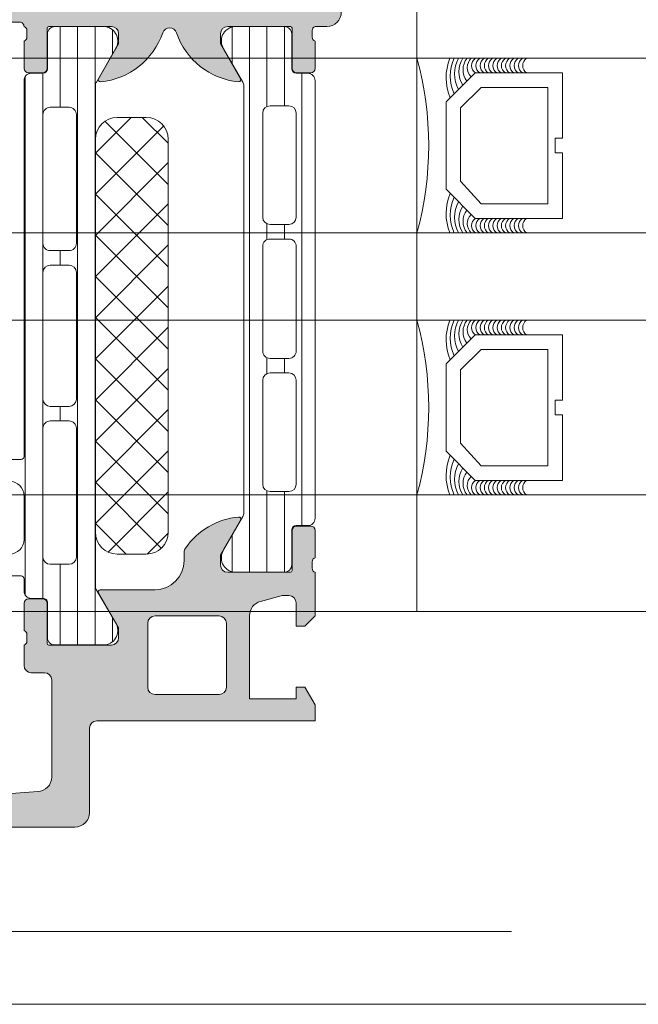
# Model space of a CAD drawing. Header units: millimetres. Extents: x 213386 to 506888, y 183055 to 450952.
# Tile 37 of 256: x 375003 to 375046, y 284292 to 284360. Entities that reach past the tile are written whole.
import ezdxf

# ---------------------------------------------------------------- set-up
doc = ezdxf.new("R2010")
doc.units = ezdxf.units.MM
doc.linetypes.add('ČÁRKOVANÁ', pattern=[19.049999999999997, 12.7, -6.35])
doc.layers.add('FASÁDA DETAILNÍ', color=255, linetype='Continuous', lineweight=0)

msp = doc.modelspace()

# ---------------------------------------------------------------- hatches: boundary and pattern name
at = {"layer": 'FASÁDA DETAILNÍ'}
h = msp.add_hatch(color=256, dxfattribs=at)
edge = h.paths.add_edge_path()
edge.add_arc((375021.9434573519, 284359.2163388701), 0.120000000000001, 360.0000000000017, 450.00000000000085, ccw=False)
edge.add_line((375022.0634573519, 284359.2163388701), (375022.0634573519, 284356.4563408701))
edge.add_arc((375022.3634573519, 284356.4563408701), 0.3000000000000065, 540, 629.9999999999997)
edge.add_line((375022.3634573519, 284356.1563408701), (375023.343431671, 284356.1563408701))
edge.add_arc((375023.343431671, 284356.4563408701), 0.3000000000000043, 269.9999999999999, 360)
edge.add_line((375023.643431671, 284356.4563408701), (375023.643431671, 284358.3363518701))
edge.add_arc((375023.7222987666, 284358.6038952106), 0.2789255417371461, 178.8371299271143, 253.5754054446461, ccw=False)
edge.add_line((375023.443430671, 284358.6095558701), (375023.443430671, 284359.06314987))
edge.add_arc((375023.7222681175, 284359.068818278), 0.2788950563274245, 106.41987641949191, 181.1645893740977, ccw=False)
edge.add_line((375023.643431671, 284359.3363388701), (375024.4436063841, 284359.3363388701))
edge.add_arc((375024.4436063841, 284360.3363388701), 0.9999999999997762, 269.9999999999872, 359.9999999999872)
edge.add_line((375025.4436063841, 284360.3363388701), (375025.4436063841, 284363.8363462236))
edge.add_arc((375024.443586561, 284363.8363264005), 1.000019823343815, 360.001135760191, 449.9988642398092)
edge.add_line((375024.4436063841, 284364.8363462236), (375023.9436063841, 284364.8363462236))
edge.add_line((375023.9436063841, 284364.8363462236), (375023.9436063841, 284362.3363462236))
edge.add_arc((375022.9435609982, 284362.3363916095), 1.000045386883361, 270.0026002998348, 359.9973997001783, ccw=False)
edge.add_line((375022.9436063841, 284361.3363462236), (375021.6435880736, 284361.3363462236))
edge.add_arc((375021.6436405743, 284362.3363987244), 1.000052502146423, 180.0030079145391, 269.9969920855, ccw=False)
edge.add_line((375020.6435880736, 284362.3363462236), (375020.6435880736, 284369.3363462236))
edge.add_arc((375021.1687098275, 284369.8363462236), 0.7250881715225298, 136.4038161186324, 223.5961838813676, ccw=False)
edge.add_line((375020.6435880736, 284370.3363462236), (375020.6435880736, 284376.3704343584))
edge.add_arc((375021.6436405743, 284376.3703818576), 1.000052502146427, 450.0030079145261, 539.9969920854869, ccw=False)
edge.add_line((375021.6435880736, 284377.3704343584), (375022.9436063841, 284377.3704343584))
edge.add_arc((375022.9435609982, 284376.3703889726), 1.000045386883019, 360.00260029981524, 449.9973997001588, ccw=False)
edge.add_line((375023.9436063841, 284376.3704343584), (375023.9436063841, 284374.8363462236))
edge.add_line((375023.9436063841, 284374.8363462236), (375024.5436124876, 284374.8363462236))
edge.add_line((375024.5436124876, 284374.8363462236), (375025.6435880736, 284375.9363523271))
edge.add_line((375025.6435880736, 284375.9363523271), (375025.6435880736, 284379.3363462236))
edge.add_line((375025.6435880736, 284379.3363462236), (374998.6436872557, 284379.3363462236))
edge.add_line((374998.6436872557, 284379.3363462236), (374998.6436872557, 284375.9363523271))
edge.add_line((374998.6436872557, 284375.9363523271), (374999.7436628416, 284374.8363462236))
edge.add_line((374999.7436628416, 284374.8363462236), (375000.3436689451, 284374.8363462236))
edge.add_line((375000.3436689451, 284374.8363462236), (375000.3436689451, 284376.3704343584))
edge.add_arc((375001.343714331, 284376.3703889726), 1.000045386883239, 450.0026002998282, 539.9973997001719, ccw=False)
edge.add_line((375001.3436689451, 284377.3704343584), (375002.6436872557, 284377.3704343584))
edge.add_arc((375002.6436347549, 284376.3703818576), 1.000052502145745, 360.00300791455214, 449.99699208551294, ccw=False)
edge.add_line((375003.6436872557, 284376.3704343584), (375003.6436872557, 284370.3363462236))
edge.add_arc((375003.1185655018, 284369.8363462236), 0.7250881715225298, 316.40381611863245, 403.59618388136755, ccw=False)
edge.add_line((375003.6436872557, 284369.3363462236), (375003.6436872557, 284362.3363462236))
edge.add_arc((375002.6436347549, 284362.3363987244), 1.000052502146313, 270.00300791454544, 359.99699208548, ccw=False)
edge.add_line((375002.6436872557, 284361.3363462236), (375001.3436689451, 284361.3363462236))
edge.add_arc((375001.343714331, 284362.3363916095), 1.000045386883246, 180.0026002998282, 269.9973997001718, ccw=False)
edge.add_line((375000.3436689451, 284362.3363462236), (375000.3436689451, 284364.8363462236))
edge.add_line((375000.3436689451, 284364.8363462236), (374999.8436689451, 284364.8363462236))
edge.add_arc((374999.8436887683, 284363.8363264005), 1.000019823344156, 450.0011357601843, 539.9988642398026)
edge.add_line((374998.8436689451, 284363.8363462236), (374998.8436689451, 284359.3363462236))
edge.add_arc((374999.343658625, 284359.3363359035), 0.4999896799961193, 539.9988173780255, 630.0011826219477)
edge.add_line((374999.3436689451, 284358.8363462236), (375000.3436689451, 284358.8363462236))
edge.add_line((375000.3436689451, 284358.8363462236), (375000.3436689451, 284359.6363492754))
edge.add_line((375000.3436689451, 284359.6363492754), (375003.3436842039, 284359.6363492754))
edge.add_arc((375003.343686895, 284359.3363415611), 0.3000077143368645, 359.99948607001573, 450.0005139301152, ccw=False)
edge.add_arc((375003.5648581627, 284359.068818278), 0.2788950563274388, 358.83541062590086, 433.58012358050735, ccw=False)
edge.add_line((375003.8436956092, 284359.0631498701), (375003.8436956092, 284358.6095558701))
edge.add_arc((375003.5648275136, 284358.6038952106), 0.2789255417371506, 286.4245945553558, 361.1628700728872, ccw=False)
edge.add_line((375003.6436946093, 284358.3363518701), (375003.6436946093, 284356.4563408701))
edge.add_arc((375003.9436946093, 284356.4563408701), 0.3000000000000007, 539.9999999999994, 629.9999999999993)
edge.add_line((375003.9436946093, 284356.1563408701), (375004.9236689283, 284356.1563408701))
edge.add_arc((375004.9236689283, 284356.4563408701), 0.3000000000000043, 270, 360)
edge.add_line((375005.2236689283, 284356.4563408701), (375005.2236689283, 284359.2163388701))
edge.add_arc((375005.3436689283, 284359.2163388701), 0.1200000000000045, 450, 539.9999999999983, ccw=False)
edge.add_line((375005.3436689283, 284359.3363388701), (375009.6436946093, 284359.3363388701))
edge.add_arc((375009.6436946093, 284358.8363388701), 0.4999999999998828, 360.000000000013, 450.0000000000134, ccw=False)
edge.add_line((375010.1436946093, 284358.8363388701), (375010.1436946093, 284358.13633887))
edge.add_line((375010.1436946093, 284358.13633887), (375008.7621991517, 284355.743518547))
edge.add_arc((375008.8818143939, 284355.6744586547), 0.1381197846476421, 509.9999999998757, 637.702437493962)
edge.add_arc((375008.4341960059, 284360.5158098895), 4.999999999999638, 275.3492280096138, 341.2905992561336)
edge.add_arc((375013.6435631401, 284358.7515836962), 0.5000000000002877, 378.7094007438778, 521.2905992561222, ccw=False)
edge.add_arc((375018.8529302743, 284360.5158098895), 4.999999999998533, 198.7094007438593, 264.6507719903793)
edge.add_arc((375018.4053118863, 284355.6744586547), 0.1381197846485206, 262.2975625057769, 389.9999999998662)
edge.add_line((375018.5249271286, 284355.743518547), (375017.143431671, 284358.13633887))
edge.add_line((375017.143431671, 284358.13633887), (375017.143431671, 284358.8363388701))
edge.add_arc((375017.643431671, 284358.8363388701), 0.5000000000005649, 449.9999999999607, 539.9999999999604, ccw=False)
edge.add_line((375017.643431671, 284359.3363388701), (375021.9434573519, 284359.3363388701))
edge = h.paths.add_edge_path(flags=16)
edge.add_arc((375006.6436796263, 284377.2363401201), 0.5, 450, 540, ccw=False)
edge.add_line((375006.6436796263, 284377.7363401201), (375018.6435880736, 284377.7363401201))
edge.add_arc((375018.6435880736, 284377.2363401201), 0.5, 360, 450, ccw=False)
edge.add_line((375019.1435880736, 284377.2363401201), (375019.1435880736, 284361.5363584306))
edge.add_arc((375018.6435880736, 284361.5363584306), 0.5, 270, 360, ccw=False)
edge.add_line((375018.6435880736, 284361.0363584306), (375006.6436796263, 284361.0363584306))
edge.add_arc((375006.6436796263, 284361.5363584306), 0.5, 180, 270, ccw=False)
edge.add_line((375006.1436796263, 284361.5363584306), (375006.1436796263, 284363.0363584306))
edge.add_line((375006.1436796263, 284363.0363584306), (375005.6436796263, 284363.0363584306))
edge.add_arc((375005.6436796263, 284363.5363584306), 0.5000000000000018, 180.0000000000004, 270, ccw=False)
edge.add_line((375005.1436796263, 284363.5363584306), (375005.1436796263, 284375.2363401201))
edge.add_arc((375005.6436796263, 284375.2363401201), 0.5, 450, 539.9999999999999, ccw=False)
edge.add_line((375005.6436796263, 284375.7363401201), (375006.1436796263, 284375.7363401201))
edge.add_line((375006.1436796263, 284375.7363401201), (375006.1436796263, 284377.2363401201))
h = msp.add_hatch(dxfattribs=at)
h.set_pattern_fill('LINIE', color=256, scale=1.2, angle=90, style=0)
h.set_pattern_definition([(90, (375022.9265501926, 284316.2117331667), (-1.2, 7.347638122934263e-17), [])])
edge = h.paths.add_edge_path()
edge.add_arc((375004.9527777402, 284319.7464295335), 0.2999999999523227, 359.9979246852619, 449.9979247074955)
edge.add_line((375004.9527886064, 284320.0464295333), (375004.1424572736, 284320.0464581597))
edge.add_arc((375004.1424727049, 284320.5464554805), 0.499997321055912, 179.9976177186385, 269.99823168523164, ccw=False)
edge.add_line((375003.6424753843, 284320.5464762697), (375003.6411548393, 284321.3875485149))
edge.add_arc((375003.4411548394, 284321.3875485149), 0.1999999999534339, 0, 90.00000001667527)
edge.add_line((375003.4411548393, 284321.5875485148), (374999.3411548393, 284321.5875485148))
edge.add_arc((374999.3411548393, 284322.0875485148), 0.5, 180, 270, ccw=False)
edge.add_line((374998.8411548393, 284322.0875485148), (374998.8411548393, 284322.9182977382))
edge.add_arc((374999.8411548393, 284322.9182977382), 1.000000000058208, 105.00000000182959, 180, ccw=False)
edge.add_line((374999.5823357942, 284323.8842235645), (375000.3411548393, 284324.0875485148))
edge.add_line((375000.3411548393, 284324.0875485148), (375000.3411548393, 284323.0875485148))
edge.add_line((375000.3411548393, 284323.0875485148), (375002.6411548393, 284323.0875485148))
edge.add_arc((375002.6394455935, 284324.091674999), 1.004127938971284, 270.0975300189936, 359.7659122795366)
edge.add_line((375003.643565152, 284324.0875725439), (375003.643565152, 284327.087450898))
edge.add_arc((375002.6394458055, 284327.0834225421), 1.004127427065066, 0.2298596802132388, 89.9024820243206)
edge.add_line((375002.6411548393, 284328.0875485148), (375000.3411548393, 284328.0875485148))
edge.add_line((375000.3411548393, 284328.0875485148), (375000.3411548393, 284327.0875485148))
edge.add_line((375000.3411548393, 284327.0875485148), (374999.5823357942, 284327.2908734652))
edge.add_arc((374999.8411548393, 284328.2567992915), 1.000000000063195, 180.0000000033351, 254.99999999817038, ccw=False)
edge.add_line((374998.8411548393, 284328.2567992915), (374998.8411548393, 284329.0875485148))
edge.add_arc((374999.3411548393, 284329.0875485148), 0.5, 90, 180, ccw=False)
edge.add_line((374999.3411548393, 284329.5875485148), (375003.4411548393, 284329.5875485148))
edge.add_arc((375003.4394262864, 284329.7917216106), 0.2041804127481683, 270.4850610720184, 358.844131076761)
edge.add_line((375003.643565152, 284329.7876028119), (375003.6435880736, 284355.6289696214))
edge.add_arc((375004.1435853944, 284355.6289541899), 0.4999973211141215, 89.99761771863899, 179.9982316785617, ccw=False)
edge.add_line((375004.1436061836, 284356.1289515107), (375004.9539375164, 284356.1289228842))
edge.add_arc((375004.9539483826, 284356.428922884), 0.3000000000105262, 269.9979247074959, 359.997924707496)
edge.add_line((375005.2539483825, 284356.4289120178), (375005.2537033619, 284358.8289104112))
edge.add_arc((375005.7536993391, 284358.8288949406), 0.4999959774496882, 89.99762222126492, 179.9982271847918, ccw=False)
edge.add_line((375005.753720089, 284359.3288909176), (375009.2302615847, 284359.3287642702))
edge.add_arc((375009.0879150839, 284358.3389513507), 0.9999960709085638, -32.72909139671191, 81.81631665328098, ccw=False)
edge.add_line((375009.9291481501, 284357.798285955), (375008.6105957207, 284355.5146768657))
edge.add_arc((375009.0435993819, 284355.2646612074), 0.4999999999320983, 149.9979280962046, 179.9978647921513)
edge.add_line((375008.5435993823, 284355.2646798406), (375008.5425130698, 284320.9104110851))
edge.add_arc((375009.0425130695, 284320.9103934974), 0.500000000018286, 179.9979846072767, 209.9979213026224)
edge.add_line((375008.6094912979, 284320.6604092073), (375009.9278782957, 284318.3767046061))
edge.add_arc((375009.086606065, 284317.836100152), 0.9999960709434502, -81.82046724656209, 32.72494080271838, ccw=False)
edge.add_line((375009.2288808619, 284316.8462769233), (375005.7523393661, 284316.8464035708))
edge.add_arc((375005.7523548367, 284317.346399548), 0.4999959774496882, 179.9976222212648, 269.99822718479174, ccw=False)
edge.add_line((375005.2523588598, 284317.3464202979), (375005.25277774, 284319.7464186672))
edge = h.paths.add_edge_path(flags=16)
edge.add_line((375005.4430533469, 284343.9375422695), (375006.7430474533, 284343.9375422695))
edge.add_arc((375006.7430510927, 284344.4375386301), 0.4999963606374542, 269.9995829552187, 360.0004170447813)
edge.add_line((375007.2430474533, 284344.4375422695), (375007.2430474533, 284353.287536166))
edge.add_arc((375006.7430510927, 284353.2875398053), 0.4999963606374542, 359.9995829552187, 450.0004170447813)
edge.add_line((375006.7430474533, 284353.787536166), (375005.4430533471, 284353.787536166))
edge.add_arc((375005.4430367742, 284353.2875361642), 0.500000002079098, 89.99810088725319, 179.9999997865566)
edge.add_line((375004.9430367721, 284353.287536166), (375004.9430367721, 284344.4375422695))
edge.add_arc((375005.4430367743, 284344.4375422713), 0.5000000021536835, 180.0000002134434, 270.0018990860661)
edge = h.paths.add_edge_path(flags=16)
edge.add_arc((375005.4430367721, 284333.7375361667), 0.5, 180, 270)
edge.add_line((375005.4430367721, 284333.2375361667), (375006.7430474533, 284333.2375361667))
edge.add_arc((375006.7430474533, 284333.7375361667), 0.5, 270, 360)
edge.add_line((375007.2430474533, 284333.7375361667), (375007.2430474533, 284342.4375422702))
edge.add_arc((375006.7430474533, 284342.4375422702), 0.4999999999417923, 0, 90)
edge.add_line((375006.7430474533, 284342.9375422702), (375005.4430367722, 284342.9375422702))
edge.add_arc((375005.4430367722, 284342.4375422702), 0.5, 90, 180)
edge.add_line((375004.9430367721, 284342.4375422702), (375004.9430367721, 284333.7375361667))
edge = h.paths.add_edge_path(flags=16)
edge.add_arc((375006.7430510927, 284331.7375398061), 0.4999963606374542, 359.9995829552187, 450.0004170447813)
edge.add_line((375006.7430474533, 284332.2375361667), (375005.4430533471, 284332.2375361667))
edge.add_arc((375005.4430367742, 284331.7375361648), 0.5000000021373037, 89.99810089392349, 179.9999997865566)
edge.add_line((375004.9430367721, 284331.7375361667), (375004.9430367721, 284322.8875270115))
edge.add_arc((375005.4430215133, 284322.8875270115), 0.4999847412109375, 180, 270)
edge.add_line((375005.4430215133, 284322.3875422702), (375006.7430321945, 284322.3875422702))
edge.add_arc((375006.7430321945, 284322.887557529), 0.5000152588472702, 270, 360)
edge.add_line((375007.2430474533, 284322.887557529), (375007.2430474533, 284331.7375361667))
h = msp.add_hatch(dxfattribs=at)
h.set_pattern_fill('_USER', color=256, scale=1.2, angle=90, style=0, pattern_type=0)
h.set_pattern_definition([(90, (393553.1330540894, 283048.1544064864), (-1.2, 7.347638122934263e-17), [])])
edge = h.paths.add_edge_path()
edge.add_line((375018.6765762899, 284325.6604560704), (375017.3581065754, 284323.3767992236))
edge.add_arc((375018.1993592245, 284322.8361642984), 0.9999960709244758, 507.2729839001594, 621.8183919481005)
edge.add_line((375018.0570485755, 284321.8463462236), (375021.5335900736, 284321.8463462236))
edge.add_arc((375021.5335927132, 284322.3463422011), 0.4999959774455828, 269.9996975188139, 360.0003024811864)
edge.add_line((375022.0335886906, 284322.3463448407), (375022.0332567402, 284324.7463432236))
edge.add_arc((375022.3332567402, 284324.7463432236), 0.3000000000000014, 450, 539.9999999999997, ccw=False)
edge.add_line((375022.3332567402, 284325.0463432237), (375023.1435880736, 284325.0463432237))
edge.add_arc((375023.1435907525, 284325.5463405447), 0.4999973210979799, 269.999693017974, 360.0003069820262)
edge.add_line((375023.6435880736, 284325.5463432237), (375023.6435880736, 284355.6288175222))
edge.add_arc((375023.1435907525, 284355.6288202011), 0.4999973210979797, 359.9996930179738, 450.0003069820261)
edge.add_line((375023.1435880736, 284356.1288175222), (375022.3332567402, 284356.1288175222))
edge.add_arc((375022.3332567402, 284356.4288175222), 0.3000000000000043, 180, 269.99999999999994, ccw=False)
edge.add_line((375022.0332567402, 284356.4288175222), (375022.0335886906, 284358.8288159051))
edge.add_arc((375021.5335927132, 284358.8288185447), 0.4999959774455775, 359.9996975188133, 450.0003024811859)
edge.add_line((375021.5335900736, 284359.3288145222), (375018.0570485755, 284359.3288145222))
edge.add_arc((375018.1993592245, 284358.3389964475), 0.9999960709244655, 458.1816080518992, 572.7270160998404)
edge.add_line((375017.3581065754, 284357.7983615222), (375018.6765762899, 284355.5147046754))
edge.add_arc((375018.2435635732, 284355.2647047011), 0.5000000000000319, 360.000059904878, 389.9999965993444, ccw=False)
edge.add_line((375018.7435635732, 284355.2647052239), (375018.7435635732, 284325.9104555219))
edge.add_arc((375018.2435635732, 284325.9104560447), 0.5000000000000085, 330.0000034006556, 359.9999400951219, ccw=False)
edge = h.paths.add_edge_path(flags=16)
edge.add_line((375020.0435743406, 284346.23717325), (375020.0435895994, 284353.3871976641))
edge.add_arc((375020.5436331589, 284353.3871541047), 0.5000435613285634, 450.0049911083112, 539.9950088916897, ccw=False)
edge.add_line((375020.5435895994, 284353.8871976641), (375021.8435983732, 284353.8871976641))
edge.add_arc((375021.8435707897, 284353.3871853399), 0.5000123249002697, 360.00141220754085, 449.9968392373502, ccw=False)
edge.add_line((375022.3435831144, 284353.3871976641), (375022.3435831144, 284346.23717325))
edge.add_arc((375021.843539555, 284346.2372168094), 0.5000435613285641, 270.0049911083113, 359.9950088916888, ccw=False)
edge.add_line((375021.8435831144, 284345.73717325), (375020.5435743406, 284345.73717325))
edge.add_arc((375020.5436179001, 284346.2372168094), 0.5000435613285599, 180.0049911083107, 269.9950088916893, ccw=False)
edge = h.paths.add_edge_path(flags=16)
edge.add_line((375020.0435743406, 284327.8871737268), (375020.0435743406, 284335.0371995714))
edge.add_arc((375020.5436179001, 284335.037156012), 0.5000435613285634, 450.0049911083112, 539.9950088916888, ccw=False)
edge.add_line((375020.5435743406, 284335.5371995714), (375021.8435831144, 284335.5371995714))
edge.add_arc((375021.843539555, 284335.037156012), 0.5000435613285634, 360.0049911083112, 449.9950088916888, ccw=False)
edge.add_line((375022.3435831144, 284335.0371995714), (375022.3435831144, 284327.8871737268))
edge.add_arc((375021.843539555, 284327.8872172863), 0.5000435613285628, 270.00499110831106, 359.99500889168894, ccw=False)
edge.add_line((375021.8435831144, 284327.3871737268), (375020.5435743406, 284327.3871737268))
edge.add_arc((375020.5436179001, 284327.8872172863), 0.5000435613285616, 180.004991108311, 269.99500889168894, ccw=False)
edge = h.paths.add_edge_path(flags=16)
edge.add_line((375020.0435743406, 284337.0371995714), (375020.0435743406, 284344.2371732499))
edge.add_arc((375020.5435235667, 284344.2372240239), 0.4999492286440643, 89.99418114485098, 180.0058188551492, ccw=False)
edge.add_line((375020.5435743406, 284344.73717325), (375021.8435831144, 284344.73717325))
edge.add_arc((375021.8436338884, 284344.2372240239), 0.4999492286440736, 359.9941811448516, 450.00581885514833, ccw=False)
edge.add_line((375022.3435831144, 284344.23717325), (375022.3435831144, 284337.0371995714))
edge.add_arc((375021.8436338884, 284337.0371487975), 0.4999492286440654, 269.99418114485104, 360.005818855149, ccw=False)
edge.add_line((375021.8435831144, 284336.5371995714), (375020.5435743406, 284336.5371995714))
edge.add_arc((375020.5435235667, 284337.0371487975), 0.4999492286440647, 179.994181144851, 270.005818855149, ccw=False)
h = msp.add_hatch(dxfattribs=at)
h.set_pattern_fill('NETZ', color=256, scale=2, angle=45, style=0)
h.set_pattern_definition([(45, (393553.1330540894, 283048.1544064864), (-1.414213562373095, 1.414213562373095), []), (135, (393553.1330540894, 283048.1544064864), (-1.414213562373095, -1.414213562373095), [])])
h.paths.add_polyline_path([(375013.5443228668, 284324.5874228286, -0.4142135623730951), (375012.0443228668, 284323.0874228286), (375010.0443228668, 284323.0874228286, -0.4142135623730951), (375008.5443228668, 284324.5874228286), (375008.5443228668, 284351.5874228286, -0.4142135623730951), (375010.0443228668, 284353.0874228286), (375012.0443228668, 284353.0874228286, -0.4142135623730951), (375013.5443228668, 284351.5874228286)])
h = msp.add_hatch(color=256, dxfattribs=at)
edge = h.paths.add_edge_path()
edge.add_arc((374958.6436555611, 284304.8364137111), 0.5000674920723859, 180.0077324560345, 269.9922675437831, ccw=False)
edge.add_line((374958.1435880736, 284304.8363462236), (374958.1435880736, 284308.8363462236))
edge.add_arc((374958.6436555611, 284308.8362787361), 0.5000674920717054, 450.00773245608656, 539.9922675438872, ccw=False)
edge.add_line((374958.6435880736, 284309.3363462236), (374959.9436369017, 284309.3363462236))
edge.add_arc((374959.9436000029, 284308.8363093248), 0.5000369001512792, 360.00422797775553, 449.99577202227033, ccw=False)
edge.add_line((374960.4436369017, 284308.8363462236), (374960.4436369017, 284308.3363462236))
edge.add_line((374960.4436369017, 284308.3363462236), (374959.4436369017, 284308.3363462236))
edge.add_line((374959.4436369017, 284308.3363462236), (374959.4436369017, 284306.8363462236))
edge.add_arc((374960.443599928, 284306.83630925), 0.9999630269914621, 539.9978814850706, 630.0021185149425)
edge.add_line((374960.4436369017, 284305.8363462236), (374964.4436369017, 284305.8363462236))
edge.add_arc((374964.4435600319, 284306.8364230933), 1.000076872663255, 270.0044039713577, 359.9955960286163)
edge.add_line((374965.4436369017, 284306.8363462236), (374965.4436369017, 284308.3363462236))
edge.add_line((374965.4436369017, 284308.3363462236), (374964.4436369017, 284308.3363462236))
edge.add_line((374964.4436369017, 284308.3363462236), (374964.4436369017, 284308.8363462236))
edge.add_arc((374964.9435794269, 284308.8364036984), 0.4999425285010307, 89.9934131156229, 180.0065868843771, ccw=False)
edge.add_line((374964.9436369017, 284309.3363462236), (374967.7436246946, 284309.3363462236))
edge.add_arc((374967.7436246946, 284308.8363462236), 0.5000000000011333, 360.0000000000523, 450.0000000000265, ccw=False)
edge.add_line((374968.2436246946, 284308.8363462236), (374968.2436246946, 284308.6363462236))
edge.add_arc((374967.7436246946, 284308.6363462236), 0.5000000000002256, 269.99999999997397, 359.99999999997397, ccw=False)
edge.add_line((374967.7436246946, 284308.1363462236), (374967.2436246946, 284308.1363462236))
edge.add_arc((374967.2436597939, 284307.6363111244), 0.500035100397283, 450.0040217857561, 539.9959782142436)
edge.add_line((374966.7436246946, 284307.6363462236), (374966.7436246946, 284306.8363431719))
edge.add_arc((374967.2436412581, 284306.8363597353), 0.5000165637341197, 180.0018979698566, 269.9981020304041)
edge.add_line((374967.2436246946, 284306.3363431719), (374998.5436185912, 284306.3363431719))
edge.add_line((374998.5436185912, 284306.3363431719), (375004.5820762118, 284306.7687398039))
edge.add_arc((375004.5436201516, 284307.7679594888), 0.9999594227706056, 272.2040028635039, 359.9999999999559)
edge.add_line((375005.5435795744, 284307.7679594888), (375005.5435795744, 284314.4364116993))
edge.add_arc((375005.0435795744, 284314.4364116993), 0.5000000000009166, 360.0000000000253, 449.9999999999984)
edge.add_line((375005.0435795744, 284314.9364116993), (375004.1435795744, 284314.9364116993))
edge.add_arc((375004.1435795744, 284315.4364116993), 0.5000000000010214, 180.0000000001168, 270.0000000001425, ccw=False)
edge.add_line((375003.6435795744, 284315.4364116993), (375003.6435795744, 284316.8364132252))
edge.add_arc((375003.5647431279, 284317.1039338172), 0.278895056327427, 286.4198764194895, 361.1645893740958)
edge.add_line((375003.8435805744, 284317.1096022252), (375003.8435805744, 284317.5631962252))
edge.add_arc((375003.5647124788, 284317.5688568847), 0.2789255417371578, 358.8371299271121, 433.5754054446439)
edge.add_line((375003.6435795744, 284317.8364002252), (375003.6435795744, 284319.7164112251))
edge.add_arc((375003.9435795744, 284319.7164112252), 0.3000000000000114, 450.00000000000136, 540, ccw=False)
edge.add_line((375003.9435795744, 284320.0164112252), (375004.9235538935, 284320.0164112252))
edge.add_arc((375004.9235538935, 284319.7164112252), 0.2999999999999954, 360.0000000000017, 450.00000000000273, ccw=False)
edge.add_line((375005.2235538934, 284319.7164112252), (375005.2235538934, 284316.9564132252))
edge.add_arc((375005.3435538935, 284316.9564132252), 0.1200000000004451, 539.9999999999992, 630)
edge.add_line((375005.3435538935, 284316.8364132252), (375009.6435795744, 284316.8364132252))
edge.add_arc((375009.6435795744, 284317.3364132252), 0.5000000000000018, 269.9999999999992, 359.9999999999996)
edge.add_line((375010.1435795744, 284317.3364132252), (375010.1435795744, 284318.0364132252))
edge.add_line((375010.1435795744, 284318.0364132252), (375008.7620841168, 284320.4292335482))
edge.add_arc((375008.881699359, 284320.4982934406), 0.1381197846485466, 89.99999999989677, 209.9999999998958, ccw=False)
edge.add_line((375008.881699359, 284320.6364132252), (375012.6435795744, 284320.6364132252))
edge.add_arc((375012.6435795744, 284322.6364132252), 1.999999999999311, 270.0000000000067, 360.0000000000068)
edge.add_line((375014.6435795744, 284322.6364132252), (375014.6435795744, 284323.204408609))
edge.add_arc((375015.1435795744, 284323.204408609), 0.5000000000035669, 505.5209282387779, 539.9999999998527, ccw=False)
edge.add_arc((375018.8530781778, 284320.656935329), 4.999999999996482, 455.34922800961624, 505.5209282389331, ccw=False)
edge.add_arc((375018.4054597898, 284325.4982865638), 0.1381197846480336, 330.00000000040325, 457.70243749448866, ccw=False)
edge.add_line((375018.525075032, 284325.4292266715), (375017.1435795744, 284323.0364063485))
edge.add_line((375017.1435795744, 284323.0364063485), (375017.1435795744, 284322.3364063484))
edge.add_arc((375017.6435795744, 284322.3364063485), 0.5, 540, 630)
edge.add_line((375017.6435795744, 284321.8364063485), (375021.9436052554, 284321.8364063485))
edge.add_arc((375021.9436052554, 284321.9564063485), 0.1199999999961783, 270, 359.9999999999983)
edge.add_line((375022.0636052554, 284321.9564063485), (375022.0636052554, 284324.7164043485))
edge.add_arc((375022.3636052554, 284324.7164043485), 0.2999999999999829, 90, 180.0000000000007, ccw=False)
edge.add_line((375022.3636052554, 284325.0164043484), (375023.3435795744, 284325.0164043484))
edge.add_arc((375023.3435795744, 284324.7164043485), 0.300000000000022, 360.00000000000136, 450, ccw=False)
edge.add_line((375023.6435795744, 284324.7164043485), (375023.6435795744, 284322.8363933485))
edge.add_arc((375023.7224466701, 284322.568850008), 0.2789255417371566, 466.424594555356, 541.1628700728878)
edge.add_line((375023.4435785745, 284322.5631893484), (375023.4435785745, 284322.1095953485))
edge.add_arc((375023.7224160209, 284322.1039269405), 0.2788950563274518, 538.8354106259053, 613.5801235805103)
edge.add_line((375023.6435795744, 284321.8364063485), (375023.6435795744, 284318.8363478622))
edge.add_line((375023.6435795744, 284318.8363478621), (375022.943507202, 284318.1362449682))
edge.add_line((375022.943507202, 284318.1362449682), (375022.3435010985, 284318.1362449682))
edge.add_line((375022.3435010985, 284318.1362449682), (375022.3435010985, 284319.7362510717))
edge.add_arc((375021.8434916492, 284319.7362416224), 0.5000094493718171, 360.0010827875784, 449.9989172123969)
edge.add_line((375021.8435010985, 284320.2362510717), (375021.4480730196, 284320.2362510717))
edge.add_arc((375021.4480730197, 284319.7362510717), 0.5000000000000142, 450.0000000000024, 465.0000000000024)
edge.add_line((375021.3186634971, 284320.2192139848), (375019.884776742, 284319.8350051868))
edge.add_arc((375020.1435957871, 284318.8690793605), 1.000000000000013, 465.0000000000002, 540.0000000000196)
edge.add_line((375019.1435957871, 284318.8690793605), (375019.1435957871, 284313.1362571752))
edge.add_line((375019.1435957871, 284313.1362571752), (375022.3435010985, 284313.1362571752))
edge.add_line((375022.3435010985, 284313.1362571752), (375022.3435010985, 284313.9362449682))
edge.add_line((375022.3435010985, 284313.9362449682), (375022.943507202, 284313.9362449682))
edge.add_line((375022.943507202, 284313.9362449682), (375023.6434888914, 284312.7238121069))
edge.add_line((375023.6434888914, 284312.7238121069), (375023.6434888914, 284311.6362571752))
edge.add_line((375023.6434888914, 284311.6362571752), (375008.6435795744, 284311.6362571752))
edge.add_arc((375008.6435795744, 284311.1362571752), 0.5000000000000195, 449.9999999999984, 540.0000000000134)
edge.add_line((375008.1435795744, 284311.1362571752), (375008.1435795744, 284305.3363462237))
edge.add_arc((375007.1435795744, 284305.3363462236), 1, 270, 360.00000000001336, ccw=False)
edge.add_line((375007.1435795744, 284304.3363462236), (374958.6435880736, 284304.3363462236))
edge = h.paths.add_edge_path(flags=16)
edge.add_line((375017.5435957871, 284313.9362449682), (375017.5435957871, 284318.3362449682))
edge.add_arc((375017.0435957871, 284318.3362449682), 0.5000000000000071, 360.0000000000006, 449.9999999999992)
edge.add_line((375017.0435957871, 284318.8362449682), (375012.6435957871, 284318.8362449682))
edge.add_arc((375012.6435957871, 284318.3362449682), 0.4999999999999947, 449.9999999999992, 540.0000000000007)
edge.add_line((375012.1435957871, 284318.3362449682), (375012.1435957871, 284313.9362449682))
edge.add_arc((375012.6435957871, 284313.9362449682), 0.5, 540, 630)
edge.add_line((375012.6435957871, 284313.4362449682), (375017.0435957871, 284313.4362449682))
edge.add_arc((375017.0435957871, 284313.9362449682), 0.4999999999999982, 270, 360.0000000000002)

# ---------------------------------------------------------------- linework, layer by layer
for p, q in [((375030.6386962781, 284319.1544343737), (375030.6386962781, 284363.1544343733)), ((375000.3436689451, 284359.6363492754), (375003.3436842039, 284359.6363492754)), ((375003.8436956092, 284359.0631498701), (375003.8436956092, 284358.6095558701)), ((375005.2236689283, 284356.4563408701), (375005.2236689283, 284359.2163388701)), ((375005.3436689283, 284359.3363388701), (375009.6436946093, 284359.3363388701)), ((375010.1436946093, 284358.8363388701), (375010.1436946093, 284358.13633887)), ((375017.143431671, 284358.13633887), (375017.143431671, 284358.8363388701)), ((375017.643431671, 284359.3363388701), (375021.9434573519, 284359.3363388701)), ((375021.5335900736, 284359.3288145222), (375018.0570485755, 284359.3288145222)), ((375022.0332567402, 284356.4288175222), (375022.0335886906, 284358.8288159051)), ((375022.0634573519, 284359.2163388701), (375022.0634573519, 284356.4563408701)), ((375023.443430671, 284358.6095558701), (375023.443430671, 284359.0631498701)), ((375023.643431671, 284359.3363388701), (375024.4436063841, 284359.3363388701)), ((375003.6436946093, 284358.3363518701), (375003.6436946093, 284356.4563408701)), ((375010.1436946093, 284358.13633887), (375008.7621991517, 284355.743518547)), ((375018.5249271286, 284355.743518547), (375017.143431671, 284358.13633887)), ((375023.643431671, 284356.4563408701), (375023.643431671, 284358.3363518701)), ((375017.3581065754, 284357.7983615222), (375018.6765762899, 284355.5147046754)), ((373041.6382373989, 284357.1544343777), (387044.8074328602, 284357.1544343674)), ((373041.6382373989, 284357.1544343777), (393344.8073991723, 284357.1544343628)), ((374963.4690885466, 284357.1544343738), (376922.1383372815, 284357.1544343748)), ((375003.9436946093, 284356.1563408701), (375004.9236689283, 284356.1563408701)), ((375023.1435880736, 284356.1288175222), (375022.3332567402, 284356.1288175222)), ((375022.3634573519, 284356.1563408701), (375023.343431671, 284356.1563408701)), ((375023.6435880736, 284325.5463432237), (375023.6435880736, 284355.6288175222)), ((375018.7435635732, 284355.2647052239), (375018.7435635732, 284325.9104555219)), ((375020.0435743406, 284346.23717325), (375020.0435895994, 284353.3871976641)), ((375020.5435895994, 284353.8871976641), (375021.8435983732, 284353.8871976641)), ((375022.3435831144, 284353.3871976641), (375022.3435831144, 284346.23717325)), ((375021.8435831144, 284345.73717325), (375020.5435743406, 284345.73717325)), ((387044.8074328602, 284345.1544343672), (373041.6382373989, 284345.1544343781)), ((393344.8073991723, 284345.1544343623), (373041.6382373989, 284345.1544343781)), ((376922.1383372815, 284345.1544343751), (374963.4690885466, 284345.1544343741)), ((375020.5435743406, 284344.73717325), (375021.8435831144, 284344.73717325)), ((375020.0435743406, 284337.0371995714), (375020.0435743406, 284344.23717325)), ((375022.3435831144, 284344.23717325), (375022.3435831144, 284337.0371995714)), ((373041.6382373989, 284339.1544488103), (387044.8074328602, 284339.1544138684)), ((373041.6382373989, 284339.1544488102), (393344.8073991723, 284339.1543981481)), ((374963.4690885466, 284339.1544359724), (376881.1381375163, 284339.1544392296)), ((375021.8435831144, 284336.5371995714), (375020.5435743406, 284336.5371995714)), ((375020.0435743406, 284327.8871737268), (375020.0435743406, 284335.0371995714)), ((375020.5435743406, 284335.5371995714), (375021.8435831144, 284335.5371995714)), ((375022.3435831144, 284335.0371995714), (375022.3435831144, 284327.8871737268)), ((387044.8074328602, 284327.1544343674), (373041.6382373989, 284327.1544343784)), ((393344.8073991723, 284327.1544343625), (373041.6382373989, 284327.1544343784)), ((376922.1383372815, 284327.1544343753), (374963.4690885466, 284327.1544343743)), ((375021.8435831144, 284327.3871737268), (375020.5435743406, 284327.3871737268)), ((375018.6765762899, 284325.6604560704), (375017.3581065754, 284323.3767992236)), ((375018.525075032, 284325.4292266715), (375017.1435795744, 284323.0364063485)), ((375022.3332567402, 284325.0463432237), (375023.1435880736, 284325.0463432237)), ((375022.3636052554, 284325.0164043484), (375023.3435795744, 284325.0164043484)), ((375022.0335886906, 284322.3463448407), (375022.0332567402, 284324.7463432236)), ((375022.0636052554, 284321.9564063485), (375022.0636052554, 284324.7164043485)), ((375023.6435795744, 284324.7164043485), (375023.6435795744, 284322.8363933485)), ((375014.6435795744, 284322.6364132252), (375014.6435795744, 284323.204408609)), ((375017.1435795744, 284323.0364063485), (375017.1435795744, 284322.3364063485)), ((375023.4435785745, 284322.5631893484), (375023.4435785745, 284322.1095953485)), ((375017.6435795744, 284321.8364063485), (375021.9436052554, 284321.8364063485)), ((375018.0570485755, 284321.8463462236), (375021.5335900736, 284321.8463462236)), ((375023.6435795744, 284321.8364063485), (375023.6435795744, 284318.8363478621)), ((375010.1435795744, 284318.0364132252), (375008.7620841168, 284320.4292335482)), ((375008.881699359, 284320.6364132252), (375012.6435795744, 284320.6364132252)), ((375021.3186634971, 284320.2192139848), (375019.884776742, 284319.8350051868)), ((375021.8435010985, 284320.2362510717), (375021.4480730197, 284320.2362510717)), ((375003.6435795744, 284317.8364002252), (375003.6435795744, 284319.7164112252)), ((375003.9435795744, 284320.0164112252), (375004.9235538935, 284320.0164112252)), ((375005.2235538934, 284319.7164112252), (375005.2235538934, 284316.9564132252)), ((375022.3435010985, 284318.1362449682), (375022.3435010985, 284319.7362510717)), ((373041.6382373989, 284319.1544487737), (399616.6382373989, 284319.1543827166)), ((374022.1383372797, 284319.1544343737), (376881.1381375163, 284319.1544392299)), ((375017.0435957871, 284318.8362449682), (375012.6435957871, 284318.8362449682)), ((375019.1435957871, 284318.8690793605), (375019.1435957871, 284313.1362571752)), ((375023.6435795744, 284318.8363478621), (375022.943507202, 284318.1362449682)), ((375012.1435957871, 284318.3362449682), (375012.1435957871, 284313.9362449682)), ((375017.5435957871, 284313.9362449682), (375017.5435957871, 284318.3362449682)), ((375022.943507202, 284318.1362449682), (375022.3435010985, 284318.1362449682)), ((375003.8435805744, 284317.1096022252), (375003.8435805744, 284317.5631962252)), ((375010.1435795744, 284317.3364132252), (375010.1435795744, 284318.0364132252)), ((375003.6435795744, 284315.4364116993), (375003.6435795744, 284316.8364132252)), ((375005.3435538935, 284316.8364132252), (375009.6435795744, 284316.8364132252)), ((375005.0435795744, 284314.9364116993), (375004.1435795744, 284314.9364116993)), ((375005.5435795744, 284307.7679594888), (375005.5435795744, 284314.4364116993)), ((375012.6435957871, 284313.4362449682), (375017.0435957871, 284313.4362449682)), ((375022.3435010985, 284313.1362571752), (375022.3435010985, 284313.9362449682)), ((375022.3435010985, 284313.9362449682), (375022.943507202, 284313.9362449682)), ((375022.943507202, 284313.9362449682), (375023.6434888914, 284312.7238121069)), ((375019.1435957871, 284313.1362571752), (375022.3435010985, 284313.1362571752)), ((375023.6434888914, 284312.7238121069), (375023.6434888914, 284311.6362571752)), ((375023.6434888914, 284311.6362571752), (375008.6435795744, 284311.6362571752)), ((375008.1435795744, 284311.1362571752), (375008.1435795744, 284305.3363462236)), ((374998.5436185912, 284306.3363431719), (375004.5820762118, 284306.7687398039)), ((375007.1435795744, 284304.3363462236), (374958.6435880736, 284304.3363462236))]:
    msp.add_line(p, q, dxfattribs=at)
for points in [[(399616.6382373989, 284292.1544280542), (373036.6382373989, 284292.1544280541), (373036.6382373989, 307972.1544280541), (399616.6382373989, 307972.1544280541)], [(375040.6386962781, 284356.1544343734), (375034.6386962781, 284356.1544343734), (375032.6386962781, 284354.1544343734), (375032.6386962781, 284348.1544343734), (375034.6386962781, 284346.1544343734), (375040.6386962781, 284346.1544343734), (375040.6386962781, 284350.6544343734), (375040.1386962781, 284350.6544343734), (375040.1386962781, 284351.6544343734), (375040.6386962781, 284351.6544343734)], [(375039.6386962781, 284347.1544343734), (375039.6386962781, 284355.1544343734), (375035.0529098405, 284355.1544343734), (375033.6386962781, 284353.740220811), (375033.6386962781, 284348.7073134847), (375035.0529098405, 284347.1544343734)], [(375040.6386962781, 284338.1544343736), (375034.6386962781, 284338.1544343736), (375032.6386962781, 284336.1544343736), (375032.6386962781, 284330.1544343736), (375034.6386962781, 284328.1544343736), (375040.6386962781, 284328.1544343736), (375040.6386962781, 284332.6544343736), (375040.1386962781, 284332.6544343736), (375040.1386962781, 284333.6544343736), (375040.6386962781, 284333.6544343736)], [(375039.6386962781, 284329.1544343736), (375039.6386962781, 284337.1544343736), (375035.0529098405, 284337.1544343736), (375033.6386962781, 284335.7402208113), (375033.6386962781, 284330.707313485), (375035.0529098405, 284329.1544343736)]]:
    msp.add_lwpolyline(points, close=True, dxfattribs=at)
at = {"layer": 'FASÁDA DETAILNÍ', "linetype": 'ČÁRKOVANÁ', "ltscale": 5}
msp.add_lwpolyline([(399611.6382373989, 284297.1544280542), (373041.6382373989, 284297.1544280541), (373041.6382373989, 307967.1544280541), (399611.6382373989, 307967.1544280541)], close=True, dxfattribs=at)
at = {"layer": 'FASÁDA DETAILNÍ'}
for points in [[(374999.3411548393, 284329.5875485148), (375003.4411548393, 284329.5875485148, 0.4058498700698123), (375003.643565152, 284329.7876028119), (375003.6435880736, 284355.6289696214, -0.4142167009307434), (375004.1436061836, 284356.1289515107), (375004.9539375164, 284356.1289228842, 0.414213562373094), (375005.2539483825, 284356.4289120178), (375005.2537033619, 284358.8289104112, -0.414216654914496), (375005.753720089, 284359.3288909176), (375009.2302615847, 284359.3287642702, -0.5460410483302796), (375009.9291481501, 284357.798285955), (375008.6105957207, 284355.5146768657, 0.1316522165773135), (375008.5435993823, 284355.2646798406), (375008.5425130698, 284320.9104110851, 0.1316522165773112), (375008.6094912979, 284320.6604092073), (375009.9278782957, 284318.3767046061, -0.5460410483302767), (375009.2288808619, 284316.8462769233), (375005.7523393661, 284316.8464035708, -0.4142166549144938), (375005.2523588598, 284317.3464202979), (375005.25277774, 284319.7464186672, 0.4142135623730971), (375004.9527886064, 284320.0464295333), (375004.1424572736, 284320.0464581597, -0.4142167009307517), (375003.6424753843, 284320.5464762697), (375003.6411548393, 284321.3875485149, 0.414213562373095), (375003.4411548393, 284321.5875485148), (374999.3411548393, 284321.5875485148, -0.414213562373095)], [(375002.6411548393, 284323.0875485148, 0.4125193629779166), (375003.643565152, 284324.0875725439), (375003.643565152, 284327.087450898, 0.4125410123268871), (375002.6411548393, 284328.0875485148)]]:
    msp.add_lwpolyline(points, format="xyb", dxfattribs=at)
for points in [[(375005.4430533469, 284343.9375422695), (375006.7430474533, 284343.9375422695, 0.414217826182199), (375007.2430474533, 284344.4375422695), (375007.2430474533, 284353.287536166, 0.4142178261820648), (375006.7430474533, 284353.787536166), (375005.4430533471, 284353.787536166, 0.4142232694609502), (375004.9430367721, 284353.287536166), (375004.9430367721, 284344.4375422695, 0.4142232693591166)], [(375008.5443228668, 284351.5874228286), (375008.5443228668, 284324.5874228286, 0.414213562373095), (375010.0443228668, 284323.0874228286), (375012.0443228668, 284323.0874228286, 0.414213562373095), (375013.5443228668, 284324.5874228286), (375013.5443228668, 284351.5874228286, 0.414213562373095), (375012.0443228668, 284353.0874228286), (375010.0443228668, 284353.0874228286, 0.414213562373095)], [(375004.9430367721, 284333.7375361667, 0.4142135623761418), (375005.4430367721, 284333.2375361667), (375006.7430474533, 284333.2375361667, 0.4142135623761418), (375007.2430474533, 284333.7375361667), (375007.2430474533, 284342.4375422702, 0.4142135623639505), (375006.7430474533, 284342.9375422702), (375005.4430367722, 284342.9375422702, 0.414213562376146), (375004.9430367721, 284342.4375422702)], [(375007.2430474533, 284331.7375361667, 0.4142178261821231), (375006.7430474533, 284332.2375361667), (375005.4430533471, 284332.2375361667, 0.4142232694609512), (375004.9430367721, 284331.7375361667), (375004.9430367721, 284322.8875270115, 0.4142135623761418), (375005.4430215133, 284322.3875422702), (375006.7430321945, 284322.3875422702, 0.4142135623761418), (375007.2430474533, 284322.887557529)]]:
    msp.add_lwpolyline(points, format="xyb", close=True, dxfattribs=at)
for centre, radius, start, end in [((375024.4436063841, 284360.3363388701), 0.9999999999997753, 270, 0), ((375003.343686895, 284359.3363415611), 0.3000077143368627, 359.9994860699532, 90.00051392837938), ((375003.5648581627, 284359.068818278), 0.2788950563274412, 358.8354106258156, 73.5801235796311), ((375005.3436689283, 284359.2163388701), 0.1200000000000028, 90, 180), ((375008.4341960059, 284360.5158098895), 4.999999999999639, 275.349228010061, 341.2905992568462), ((375009.6436946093, 284358.8363388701), 0.4999999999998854, 0, 90), ((375013.6435631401, 284358.7515836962), 0.5000000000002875, 18.70940074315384, 161.2905992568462), ((375018.8529302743, 284360.5158098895), 4.999999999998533, 198.7094007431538, 264.650771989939), ((375017.643431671, 284358.8363388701), 0.500000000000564, 90, 180), ((375018.1993592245, 284358.3389964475), 0.99999607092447, 98.18160805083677, 212.7270160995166), ((375021.5335927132, 284358.8288185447), 0.4999959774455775, 359.9996975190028, 90.00030248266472), ((375021.9434573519, 284359.2163388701), 0.1199999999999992, 0, 90), ((375023.7222681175, 284359.068818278), 0.2788950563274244, 106.4198764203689, 181.1645893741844), ((375003.5648275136, 284358.6038952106), 0.278925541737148, 286.4245945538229, 1.162870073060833), ((375023.7222987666, 284358.6038952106), 0.2789255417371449, 178.8371299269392, 253.5754054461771), ((375008.7472639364, 284351.1544343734), 22.69878432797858, 344.6727754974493, 15.32722450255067), ((375036.1892636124, 284355.8027307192), 3.545764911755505, 157.5909517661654, 202.7061758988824), ((375035.822675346, 284355.9167458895), 2.896659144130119, 154.7048477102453, 204.6933262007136), ((375035.4737682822, 284356.0850681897), 2.248138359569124, 151.5971851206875, 208.4726578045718), ((375035.2297128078, 284356.2298600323), 1.712080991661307, 147.3143489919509, 212.7050511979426), ((375035.0693017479, 284356.3685100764), 1.262511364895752, 141.500435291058, 218.0343718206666), ((375034.9790743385, 284356.5166261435), 0.8793333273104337, 133.5035617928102, 226.0050922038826), ((375034.9913966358, 284356.6544343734), 0.5964289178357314, 123.0365600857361, 236.9634399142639), ((375035.2838941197, 284356.6544343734), 0.5964289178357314, 123.0365600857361, 236.9634399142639), ((375035.5763916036, 284356.6544343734), 0.5964289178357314, 123.0365600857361, 236.9634399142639), ((375035.8688890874, 284356.6544343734), 0.5964289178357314, 123.0365600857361, 236.9634399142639), ((375036.1613865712, 284356.6544343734), 0.5964289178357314, 123.0365600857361, 236.9634399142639), ((375036.4538840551, 284356.6544343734), 0.5964289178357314, 123.0365600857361, 236.9634399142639), ((375036.746381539, 284356.6544343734), 0.5964289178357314, 123.0365600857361, 236.9634399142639), ((375037.0388790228, 284356.6544343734), 0.5964289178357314, 123.0365600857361, 236.9634399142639), ((375037.3313765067, 284356.6544343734), 0.5964289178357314, 123.0365600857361, 236.9634399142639), ((375037.6238739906, 284356.6544343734), 0.5964289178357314, 123.0365600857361, 236.9634399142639), ((375037.9163714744, 284356.6544343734), 0.5964289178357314, 123.0365600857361, 236.9634399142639), ((375038.2088689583, 284356.6544343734), 0.5964289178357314, 123.0365600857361, 236.9634399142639), ((375038.5013664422, 284356.6544343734), 0.5964289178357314, 123.0365600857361, 236.9634399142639), ((375003.9436946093, 284356.4563408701), 0.3000000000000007, 180, 270), ((375004.9236689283, 284356.4563408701), 0.3000000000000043, 270, 0), ((375022.3332567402, 284356.4288175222), 0.3000000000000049, 180, 270), ((375022.3634573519, 284356.4563408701), 0.3000000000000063, 180, 270), ((375023.1435907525, 284355.6288202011), 0.4999973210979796, 359.9996930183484, 90.0003069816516), ((375023.343431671, 284356.4563408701), 0.3000000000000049, 270, 0), ((375008.8818143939, 284355.6744586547), 0.1381197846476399, 149.9999999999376, 277.7024374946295), ((375018.4053118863, 284355.6744586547), 0.1381197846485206, 262.2975625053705, 30.00000000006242), ((375018.2435635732, 284355.2647047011), 0.5000000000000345, 5.990422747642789e-05, 29.99999659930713), ((375020.5436331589, 284353.3871541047), 0.5000435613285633, 90.00499110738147, 179.995008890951), ((375021.8435707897, 284353.3871853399), 0.500012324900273, 0.00141220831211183, 89.99683923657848), ((375036.1892636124, 284346.5061380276), 3.545764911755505, 157.2938241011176, 202.4090482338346), ((375035.822675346, 284346.3921228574), 2.896659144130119, 155.3066737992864, 205.2951522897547), ((375035.4737682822, 284346.2238005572), 2.248138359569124, 151.5273421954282, 208.4028148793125), ((375035.2297128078, 284346.0790087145), 1.712080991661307, 147.2949488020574, 212.6856510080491), ((375035.0693017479, 284345.9403586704), 1.262511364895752, 141.9656281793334, 218.499564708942), ((375020.5436179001, 284346.2372168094), 0.5000435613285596, 180.004991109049, 269.9950088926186), ((375021.843539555, 284346.2372168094), 0.500043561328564, 270.0049911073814, 359.9950088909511), ((375034.9790743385, 284345.7922426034), 0.8793333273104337, 133.9949077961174, 226.4964382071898), ((375034.9913966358, 284345.6544343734), 0.5964289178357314, 123.0365600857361, 236.9634399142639), ((375035.2838941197, 284345.6544343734), 0.5964289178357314, 123.0365600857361, 236.9634399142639), ((375035.5763916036, 284345.6544343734), 0.5964289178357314, 123.0365600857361, 236.9634399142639), ((375035.8688890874, 284345.6544343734), 0.5964289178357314, 123.0365600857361, 236.9634399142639), ((375036.1613865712, 284345.6544343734), 0.5964289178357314, 123.0365600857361, 236.9634399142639), ((375036.4538840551, 284345.6544343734), 0.5964289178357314, 123.0365600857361, 236.9634399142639), ((375036.746381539, 284345.6544343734), 0.5964289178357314, 123.0365600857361, 236.9634399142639), ((375037.0388790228, 284345.6544343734), 0.5964289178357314, 123.0365600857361, 236.9634399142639), ((375037.3313765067, 284345.6544343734), 0.5964289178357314, 123.0365600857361, 236.9634399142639), ((375037.6238739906, 284345.6544343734), 0.5964289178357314, 123.0365600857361, 236.9634399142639), ((375037.9163714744, 284345.6544343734), 0.5964289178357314, 123.0365600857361, 236.9634399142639), ((375038.2088689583, 284345.6544343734), 0.5964289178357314, 123.0365600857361, 236.9634399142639), ((375038.5013664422, 284345.6544343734), 0.5964289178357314, 123.0365600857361, 236.9634399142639), ((375020.5435235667, 284344.2372240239), 0.4999492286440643, 89.99418114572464, 180.0058188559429), ((375021.8436338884, 284344.2372240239), 0.4999492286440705, 359.9941811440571, 90.00581885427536), ((375008.7472639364, 284333.1544343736), 22.69878432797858, 344.6727754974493, 15.32722450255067), ((375036.1892636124, 284337.8027307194), 3.545764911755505, 157.5909517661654, 202.7061758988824), ((375035.822675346, 284337.9167458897), 2.896659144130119, 154.7048477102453, 204.6933262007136), ((375035.4737682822, 284338.0850681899), 2.248138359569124, 151.5971851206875, 208.4726578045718), ((375035.2297128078, 284338.2298600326), 1.712080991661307, 147.3143489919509, 212.7050511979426), ((375035.0693017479, 284338.3685100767), 1.262511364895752, 141.500435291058, 218.0343718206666), ((375034.9790743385, 284338.5166261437), 0.8793333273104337, 133.5035617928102, 226.0050922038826), ((375034.9913966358, 284338.6544343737), 0.5964289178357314, 123.0365600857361, 236.9634399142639), ((375035.2838941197, 284338.6544343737), 0.5964289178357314, 123.0365600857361, 236.9634399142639), ((375035.5763916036, 284338.6544343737), 0.5964289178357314, 123.0365600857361, 236.9634399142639), ((375035.8688890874, 284338.6544343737), 0.5964289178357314, 123.0365600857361, 236.9634399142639), ((375036.1613865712, 284338.6544343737), 0.5964289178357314, 123.0365600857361, 236.9634399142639), ((375036.4538840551, 284338.6544343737), 0.5964289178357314, 123.0365600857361, 236.9634399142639), ((375036.746381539, 284338.6544343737), 0.5964289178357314, 123.0365600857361, 236.9634399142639), ((375037.0388790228, 284338.6544343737), 0.5964289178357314, 123.0365600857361, 236.9634399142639), ((375037.3313765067, 284338.6544343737), 0.5964289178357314, 123.0365600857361, 236.9634399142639), ((375037.6238739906, 284338.6544343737), 0.5964289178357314, 123.0365600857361, 236.9634399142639), ((375037.9163714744, 284338.6544343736), 0.5964289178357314, 123.0365600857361, 236.9634399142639), ((375038.2088689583, 284338.6544343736), 0.5964289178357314, 123.0365600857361, 236.9634399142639), ((375038.5013664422, 284338.6544343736), 0.5964289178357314, 123.0365600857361, 236.9634399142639), ((375020.5435235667, 284337.0371487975), 0.4999492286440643, 179.9941811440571, 270.0058188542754), ((375021.8436338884, 284337.0371487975), 0.4999492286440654, 269.9941811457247, 0.005818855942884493), ((375020.5436179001, 284335.037156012), 0.5000435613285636, 90.00499110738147, 179.995008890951), ((375021.843539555, 284335.037156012), 0.5000435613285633, 0.004991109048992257, 89.99500889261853), ((375036.1892636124, 284328.5061380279), 3.545764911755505, 157.2938241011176, 202.4090482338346), ((375035.822675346, 284328.3921228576), 2.896659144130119, 155.3066737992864, 205.2951522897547), ((375035.4737682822, 284328.2238005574), 2.248138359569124, 151.5273421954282, 208.4028148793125), ((375035.2297128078, 284328.0790087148), 1.712080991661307, 147.2949488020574, 212.6856510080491), ((375035.0693017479, 284327.9403586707), 1.262511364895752, 141.9656281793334, 218.499564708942), ((375034.9790743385, 284327.7922426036), 0.8793333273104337, 133.9949077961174, 226.4964382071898), ((375020.5436179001, 284327.8872172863), 0.5000435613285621, 180.004991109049, 269.9950088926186), ((375021.843539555, 284327.8872172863), 0.5000435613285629, 270.0049911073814, 359.9950088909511), ((375034.9913966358, 284327.6544343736), 0.5964289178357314, 123.0365600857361, 236.9634399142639), ((375035.2838941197, 284327.6544343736), 0.5964289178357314, 123.0365600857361, 236.9634399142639), ((375035.5763916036, 284327.6544343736), 0.5964289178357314, 123.0365600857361, 236.9634399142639), ((375035.8688890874, 284327.6544343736), 0.5964289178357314, 123.0365600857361, 236.9634399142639), ((375036.1613865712, 284327.6544343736), 0.5964289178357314, 123.0365600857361, 236.9634399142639), ((375036.4538840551, 284327.6544343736), 0.5964289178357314, 123.0365600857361, 236.9634399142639), ((375036.746381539, 284327.6544343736), 0.5964289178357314, 123.0365600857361, 236.9634399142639), ((375037.0388790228, 284327.6544343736), 0.5964289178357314, 123.0365600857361, 236.9634399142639), ((375037.3313765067, 284327.6544343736), 0.5964289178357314, 123.0365600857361, 236.9634399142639), ((375037.6238739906, 284327.6544343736), 0.5964289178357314, 123.0365600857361, 236.9634399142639), ((375037.9163714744, 284327.6544343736), 0.5964289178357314, 123.0365600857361, 236.9634399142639), ((375038.2088689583, 284327.6544343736), 0.5964289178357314, 123.0365600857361, 236.9634399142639), ((375038.5013664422, 284327.6544343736), 0.5964289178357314, 123.0365600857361, 236.9634399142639), ((375018.8530781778, 284320.656935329), 4.999999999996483, 95.349228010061, 145.5209282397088), ((375018.4054597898, 284325.4982865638), 0.1381197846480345, 329.9999999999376, 97.70243749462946), ((375018.2435635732, 284325.9104560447), 0.5000000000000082, 330.0000034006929, 359.9999400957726), ((375022.3332567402, 284324.7463432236), 0.3000000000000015, 90, 180), ((375022.3636052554, 284324.7164043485), 0.2999999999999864, 90, 180), ((375023.1435907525, 284325.5463405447), 0.4999973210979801, 269.9996930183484, 0.0003069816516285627), ((375023.3435795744, 284324.7164043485), 0.3000000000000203, 0, 90), ((375015.1435795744, 284323.204408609), 0.5000000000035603, 145.5209282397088, 180), ((375018.1993592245, 284322.8361642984), 0.9999960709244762, 147.2729839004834, 261.8183919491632), ((375012.6435795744, 284322.6364132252), 1.999999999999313, 270, 0), ((375017.6435795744, 284322.3364063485), 0.5, 180, 270), ((375021.5335927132, 284322.3463422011), 0.4999959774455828, 269.9996975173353, 0.0003024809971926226), ((375023.7224466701, 284322.568850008), 0.2789255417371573, 106.4245945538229, 181.1628700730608), ((375021.9436052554, 284321.9564063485), 0.1199999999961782, 270, 0), ((375023.7224160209, 284322.1039269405), 0.2788950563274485, 178.8354106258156, 253.5801235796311), ((375008.881699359, 284320.4982934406), 0.1381197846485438, 90, 210.0000000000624), ((375021.4480730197, 284319.7362510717), 0.5000000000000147, 90, 104.9999999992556), ((375021.8434916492, 284319.7362416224), 0.5000094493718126, 0.001082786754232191, 89.99891721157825), ((375003.9435795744, 284319.7164112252), 0.3000000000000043, 90, 180), ((375004.9235538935, 284319.7164112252), 0.2999999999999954, 0, 90), ((375020.1435957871, 284318.8690793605), 1.000000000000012, 104.9999999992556, 180), ((375012.6435957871, 284318.3362449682), 0.4999999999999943, 90, 180), ((375017.0435957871, 284318.3362449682), 0.5000000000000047, 0, 90), ((375003.5647124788, 284317.5688568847), 0.2789255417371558, 358.8371299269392, 73.5754054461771), ((375003.5647431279, 284317.1039338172), 0.2788950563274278, 286.4198764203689, 1.164589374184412), ((375005.3435538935, 284316.9564132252), 0.1200000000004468, 180, 270), ((375009.6435795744, 284317.3364132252), 0.5000000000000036, 270, 0), ((375004.1435795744, 284315.4364116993), 0.5000000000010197, 180, 270), ((375005.0435795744, 284314.4364116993), 0.5000000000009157, 0, 90), ((375012.6435957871, 284313.9362449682), 0.4999999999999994, 180, 270), ((375017.0435957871, 284313.9362449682), 0.4999999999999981, 270, 0), ((375008.6435795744, 284311.1362571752), 0.5000000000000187, 90, 180), ((375004.5436201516, 284307.7679594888), 0.9999594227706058, 272.2040028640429, 0), ((375007.1435795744, 284305.3363462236), 0.9999999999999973, 270, 0)]:
    msp.add_arc(centre, radius, start, end, dxfattribs=at)

doc.saveas('drawing.dxf')
